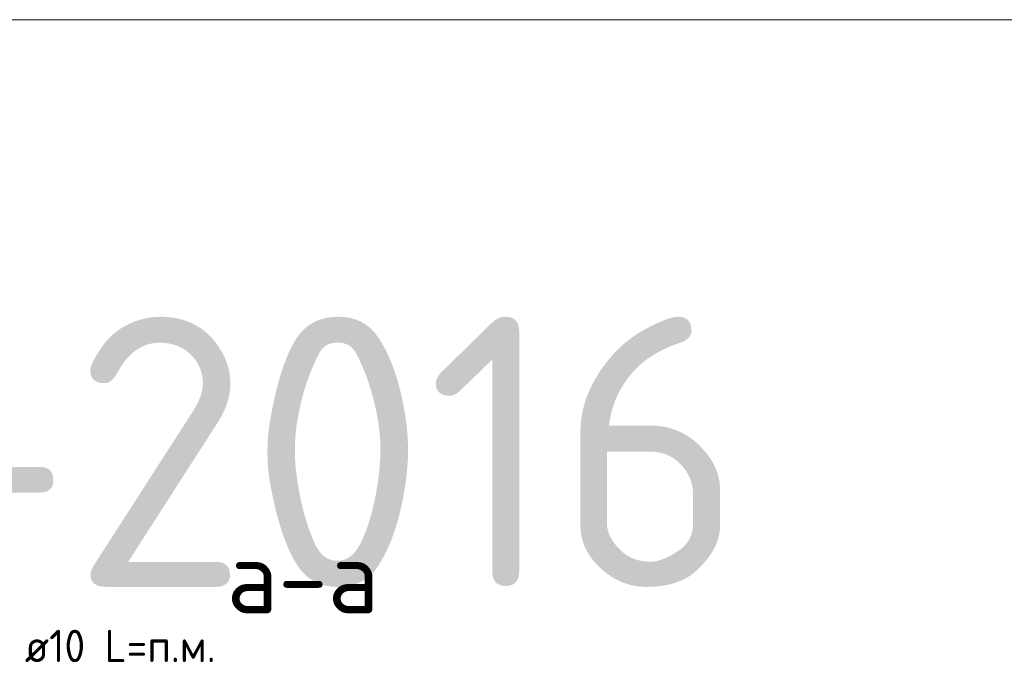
# Model space of a CAD drawing. Header units: metres. Extents: x -38 to 97, y -15 to 21.
# Tile 143 of 216: x 72.175 to 73.087, y 8.676 to 9.272. Entities that reach past the tile are written whole.
import ezdxf

# ---------------------------------------------------------------- set-up
doc = ezdxf.new("R2010")
doc.units = ezdxf.units.M
for name, color, linetype, lineweight in [('XR$3$Арм. стержнями верхней зоны', 180, 'Continuous', 35), ('XR$4$Арм. стержнями верхней зоны', 180, 'Continuous', 35), ('XR$6$Арм. стержнями верхней зоны', 180, 'Continuous', 35)]:
    doc.layers.add(name, color=color, linetype=linetype, lineweight=lineweight)
doc.styles.add('ISOCPEUR', font='txt')

msp = doc.modelspace()

# ---------------------------------------------------------------- linework, layer by layer
at = {"color": 7, "linetype": 'Continuous', "lineweight": 13, "transparency": 33554687}
msp.add_line((86.41979, 9.27171), (67.91979, 9.27171), dxfattribs=at)

# ---------------------------------------------------------------- texts
at = {"color": 7, "linetype": 'Continuous', "lineweight": 35, "transparency": 33554687, "insert": (70.35063, 8.74671), "char_height": 0.25, "width": 2.7437149, "attachment_point": 7, "style": 'ISOCPEUR'}
msp.add_mtext('\\W0.96;ГОСТ 34028-2016', dxfattribs=at)
at = {"color": 7, "linetype": 'Continuous', "lineweight": 50, "transparency": 33554687, "insert": (72.43752, 8.75601), "char_height": 0.0675, "width": 0.1863, "attachment_point": 5, "style": 'ISOCPEUR'}
msp.add_mtext('\\A1;{\\fISOCPEUR|i0|b0;\\H0.067500;\\W1.000000;\\C7;а-а}\\P', dxfattribs=at)
msp.add_mtext('\\A1;{\\fISOCPEUR|i0|b0;\\H0.067500;\\W1.000000;\\C7;а-а}\\P', dxfattribs=at)
msp.add_mtext('\\A1;{\\fISOCPEUR|i0|b0;\\H0.067500;\\W1.000000;\\C7;а-а}\\P', dxfattribs=at)
at = {"layer": 'XR$3$Арм. стержнями верхней зоны', "color": 7, "linetype": 'Continuous', "lineweight": 25, "transparency": 33554687, "insert": (72.18001, 8.67704), "char_height": 0.03, "width": 0.1999832, "attachment_point": 7, "style": 'ISOCPEUR'}
msp.add_mtext('\\W0.94;ø10 L=п.м.', dxfattribs=at)
at = {"layer": 'XR$4$Арм. стержнями верхней зоны', "color": 7, "linetype": 'Continuous', "lineweight": 25, "transparency": 33554687, "insert": (72.18001, 8.67704), "char_height": 0.03, "width": 0.1999832, "attachment_point": 7, "style": 'ISOCPEUR'}
msp.add_mtext('\\W0.94;ø10 L=п.м.', dxfattribs=at)
at = {"layer": 'XR$6$Арм. стержнями верхней зоны', "color": 7, "linetype": 'Continuous', "lineweight": 25, "transparency": 33554687, "insert": (72.18001, 8.67704), "char_height": 0.03, "width": 0.1999832, "attachment_point": 7, "style": 'ISOCPEUR'}
msp.add_mtext('\\W0.94;ø10 L=п.м.', dxfattribs=at)

doc.saveas('drawing.dxf')
